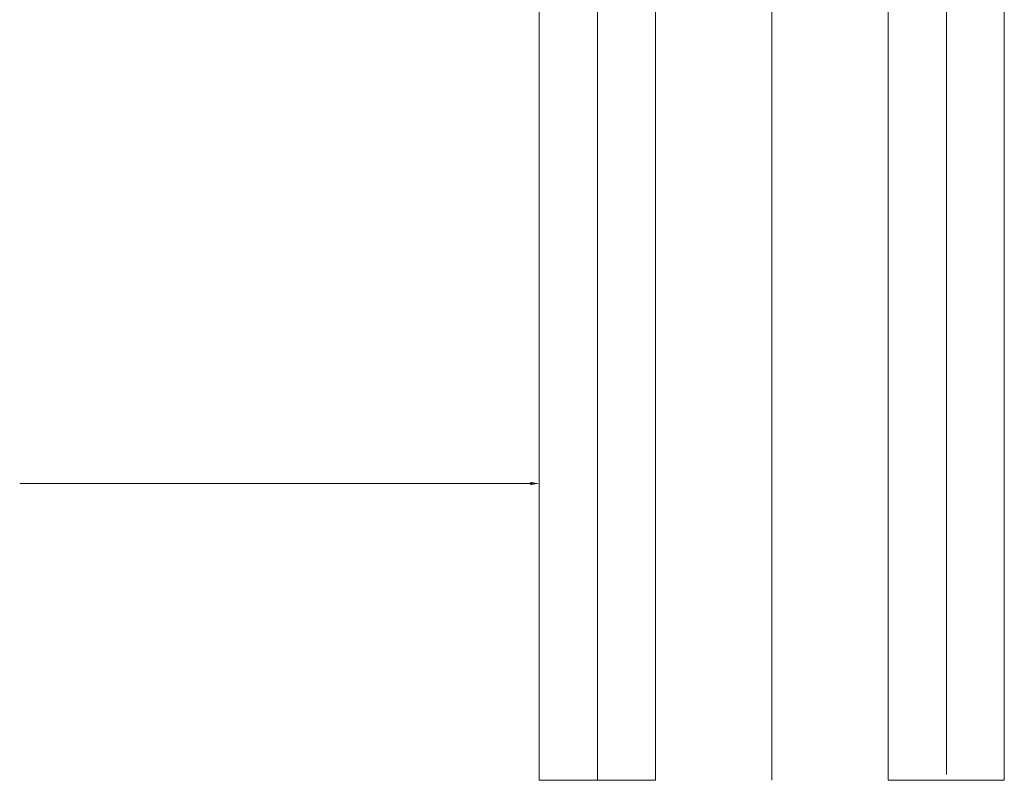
# Model space of a CAD drawing. Header units: millimetres. Extents: x -20950785 to 389010297, y -11535949 to 14056629.
# Tile 183 of 256: x 12139194 to 12156115, y -1273458 to -1260388. Entities that reach past the tile are written whole.
import ezdxf

# ---------------------------------------------------------------- set-up
doc = ezdxf.new("R2010")
doc.units = ezdxf.units.MM
doc.header["$LTSCALE"] = 60
doc.header["$MEASUREMENT"] = 0
doc.linetypes.add('CENTER', pattern=[2, 1.25, -0.25, 0.25, -0.25])
doc.layers.add('TEXT', color=7, linetype='Continuous')

msp = doc.modelspace()

# ---------------------------------------------------------------- linework, layer by layer
at = {"color": 7, "linetype": 'Continuous', "lineweight": 9}
for p, q in [((12148122.03, -1251398.88), (12148122.03, -1273457.62)), ((12150118.78, -1251398.88), (12150118.78, -1273457.62)), ((12154118.26, -1251398.88), (12154118.26, -1273457.62)), ((12156115.01, -1251398.88), (12156115.01, -1273457.62)), ((12147972.03, -1268357.61), (12139194, -1268357.61))]:
    msp.add_line(p, q, dxfattribs=at)
at = {"color": 7, "linetype": 'Continuous', "lineweight": 9, "ltscale": 20}
for p, q in [((12148122.03, -1273457.62), (12150118.78, -1273457.62)), ((12154118.26, -1273457.62), (12156115.01, -1273457.62))]:
    msp.add_line(p, q, dxfattribs=at)
at = {"color": 7, "linetype": 'Continuous', "lineweight": 9}
msp.add_solid([(12147972.03, -1268332.61), (12147972.03, -1268382.61), (12148122.03, -1268357.61)], dxfattribs=at)
at = {"layer": 'TEXT', "color": 7, "linetype": 'CENTER', "lineweight": 9, "ltscale": 1000}
msp.add_line((12152120.41, -1227045.35), (12152120.41, -1273457.62), dxfattribs=at)
at = {"layer": 'TEXT', "color": 7, "linetype": 'Continuous', "lineweight": 9, "ltscale": 1000}
for p, q in [((12149124.18, -1251398.88), (12149124.18, -1273457.62)), ((12155120.41, -1251398.88), (12155120.41, -1273357.62))]:
    msp.add_line(p, q, dxfattribs=at)

doc.saveas('drawing.dxf')
